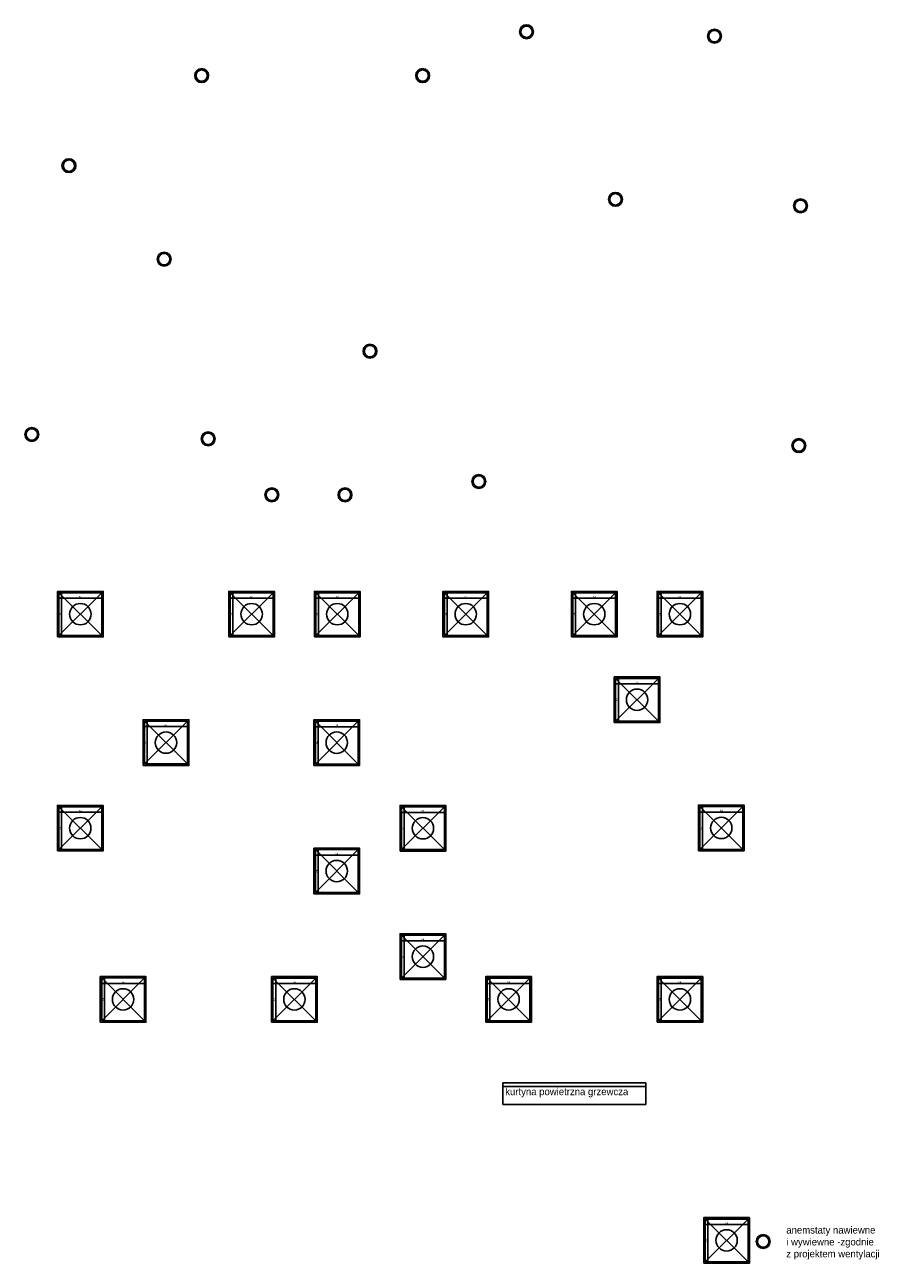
# Model space of a CAD drawing. Header units: centimetres. Extents: x 72 to 1282, y -222 to 1514.
import ezdxf
from ezdxf.lldxf.tags import DXFTag

# ---------------------------------------------------------------- set-up
doc = ezdxf.new("R2010")
doc.units = ezdxf.units.CM
doc.layers.get('Defpoints').update_dxf_attribs({"color": 6})
doc.layers.add('FLUID-N1', color=162, linetype='Continuous')
doc.layers.add('kurtyna', color=5, linetype='Continuous', lineweight=13)
doc.styles.add('ar10', font='txt', dxfattribs={"height": 10})
doc.styles.add('PL_D50', font='txt', dxfattribs={"height": 10})
tags = doc.linetypes.add('DASH', pattern=[15, 10, -5]).pattern_tags.tags
tags[6:7] = [DXFTag(74, 4), DXFTag(75, 0), DXFTag(340, '0'), DXFTag(46, 0.0), DXFTag(50, 0.0), DXFTag(44, 0.0), DXFTag(45, 0.0)]
tags[4:5] = [DXFTag(74, 4), DXFTag(75, 0), DXFTag(340, '0'), DXFTag(46, 0.0), DXFTag(50, 0.0), DXFTag(44, 0.0), DXFTag(45, 0.0)]
doc.dimstyles.new('ISO-25', dxfattribs={"dimtxt": 2.5, "dimasz": 2.5, "dimexe": 1.25, "dimexo": 0.625, "dimtad": 1, "dimtxsty": 'Standard', "dimcen": 2.5, "dimadec": 0, "dimazin": 0, "dimtfac": 1, "dimtmove": 0, "dimatfit": 3, "dimfxl": 1, "dimarcsym": 0})

# ---------------------------------------------------------------- blocks, each defined once
blk = doc.blocks.new('*D|REF|REF|REF|REF|REF14409')
at = {"layer": 'Defpoints', "color": 0, "lineweight": -2}
for p, q in [((-2, 1.4), (-2, -9)), ((62, 1.4), (62, -9)), ((0.5, -7.7), (59.5, -7.7))]:
    blk.add_line(p, q, dxfattribs=at)
at = {"layer": 'Defpoints', "color": 0}
for p in [(-2, 2), (62, 2), (62, -7.7)]:
    blk.add_point(p, dxfattribs=at)
for points in [[(0.5, -7.3), (0.5, -8.2), (-2, -7.7)], [(59.5, -8.2), (59.5, -7.3), (62, -7.7)]]:
    blk.add_solid(points, dxfattribs=at)
at = {"layer": 'Defpoints', "color": 0, "insert": (30, -5.8), "char_height": 2.5, "attachment_point": 5}
blk.add_mtext('64', dxfattribs=at)
blk = doc.blocks.new('*D|REF|REF|REF|REF|REF14410')
at = {"layer": 'Defpoints', "color": 0, "lineweight": -2}
for p, q in [((-1.4, 2), (5.1, 2)), ((3.8, -0.5), (3.8, -59.5)), ((-1.4, -62), (5.1, -62))]:
    blk.add_line(p, q, dxfattribs=at)
at = {"layer": 'Defpoints', "color": 0}
for p in [(-2, 2), (-2, -62), (3.8, -62)]:
    blk.add_point(p, dxfattribs=at)
for points in [[(4.2, -0.5), (3.4, -0.5), (3.8, 2)], [(3.4, -59.5), (4.2, -59.5), (3.8, -62)]]:
    blk.add_solid(points, dxfattribs=at)
at = {"layer": 'Defpoints', "color": 0, "insert": (1.9, -30), "char_height": 2.5, "attachment_point": 5, "rotation": 90}
blk.add_mtext('64', dxfattribs=at)
blk = doc.blocks.new('an-koło')
for radius in [9.75, 8]:
    blk.add_circle((0, 0, 34.2), radius)
blk = doc.blocks.new('60x60')
for p, q in [((0, 0), (60, -60)), ((0, -60), (60, 0))]:
    blk.add_line(p, q)
at = {"linetype": 'DASH'}
blk.add_lwpolyline([(-2, -62), (62, -62), (62, 2), (-2, 2)], close=True, dxfattribs=at)
blk.add_lwpolyline([(0, -60), (60, -60), (60, 0), (0, 0)], close=True)
blk.add_circle((30, -30), 15)
at = {"layer": 'Defpoints'}
dim = blk.add_linear_dim(base=(62, -7.75, -300), p1=(-2, 2), p2=(62, 2), dimstyle='ISO-25', dxfattribs=at)
dim.commit()
dim.dimension.update_dxf_attribs({"geometry": '*D|REF|REF|REF|REF|REF14409', "text_midpoint": (30, -5.849, -300)})
dim = blk.add_linear_dim(base=(3.807, -62, -300), p1=(-2, 2), p2=(-2, -62), angle=90, dimstyle='ISO-25', dxfattribs=at)
dim.commit()
dim.dimension.update_dxf_attribs({"geometry": '*D|REF|REF|REF|REF|REF14410', "text_midpoint": (1.905, -30, -300)})

msp = doc.modelspace()

# ---------------------------------------------------------------- linework, layer by layer
at = {"layer": 'kurtyna', "lineweight": 25}
msp.add_lwpolyline([(742.1, 0.9), (942.1, 0.9), (942.1, 30.9), (742.1, 30.9), (742.1, 0.9), (742.1, 25.9), (942.1, 25.9)], dxfattribs=at)

# ---------------------------------------------------------------- block references
for name, p in [('an-koło', (775.2, 1504.6, 300)), ('an-koło', (1038.5, 1498.5, 300)), ('an-koło', (320, 1443.1, 300)), ('an-koło', (629.6, 1443.1, 300)), ('an-koło', (134, 1316.8, 300)), ('an-koło', (899.7, 1269.6, 300)), ('an-koło', (1159.1, 1260.5, 300)), ('an-koło', (267.4, 1185.8, 300)), ('an-koło', (555.8, 1056.7, 300)), ('an-koło', (81.9, 940.1, 300)), ('an-koło', (329, 934, 300)), ('an-koło', (1156.7, 924.4, 300)), ('an-koło', (708.4, 874.1, 300)), ('an-koło', (418.4, 855.5, 300)), ('an-koło', (520.8, 855.5, 300)), ('60x60', (120, 718.1, 300)), ('60x60', (360, 718.1, 300)), ('60x60', (480, 718.1, 300)), ('60x60', (660, 718.1, 300)), ('60x60', (840, 718.1, 300)), ('60x60', (960, 718.1, 300)), ('60x60', (900, 598.1, 300)), ('60x60', (240, 538.1, 300)), ('60x60', (479.3, 538, 300)), ('60x60', (119.9, 418.1, 300)), ('60x60', (600, 418, 300)), ('60x60', (1018, 418.4, 300)), ('60x60', (479.3, 358, 300)), ('60x60', (600, 238, 300)), ('60x60', (179.9, 178.1, 300)), ('60x60', (419.9, 178, 300)), ('60x60', (720, 178, 300)), ('60x60', (960, 178, 300)), ('60x60', (1025.5, -159.8, 300)), ('an-koło', (1106.8, -191.4, -34.2))]:
    msp.add_blockref(name, p)

# ---------------------------------------------------------------- texts
at = {"layer": 'FLUID-N1', "insert": (1139.1, -170.2, 192.3), "char_height": 10, "width": 457.048, "attachment_point": 1, "style": 'ar10'}
msp.add_mtext('anemstaty nawiewne \\Pi wywiewne -zgodnie \\Pz projektem wentylacji', dxfattribs=at)
at = {"layer": 'kurtyna', "lineweight": 25, "insert": (745.3, 23.8), "char_height": 10, "width": 217.676, "attachment_point": 1, "style": 'PL_D50'}
msp.add_mtext('kurtyna powietrzna grzewcza', dxfattribs=at)

doc.saveas('drawing.dxf')
